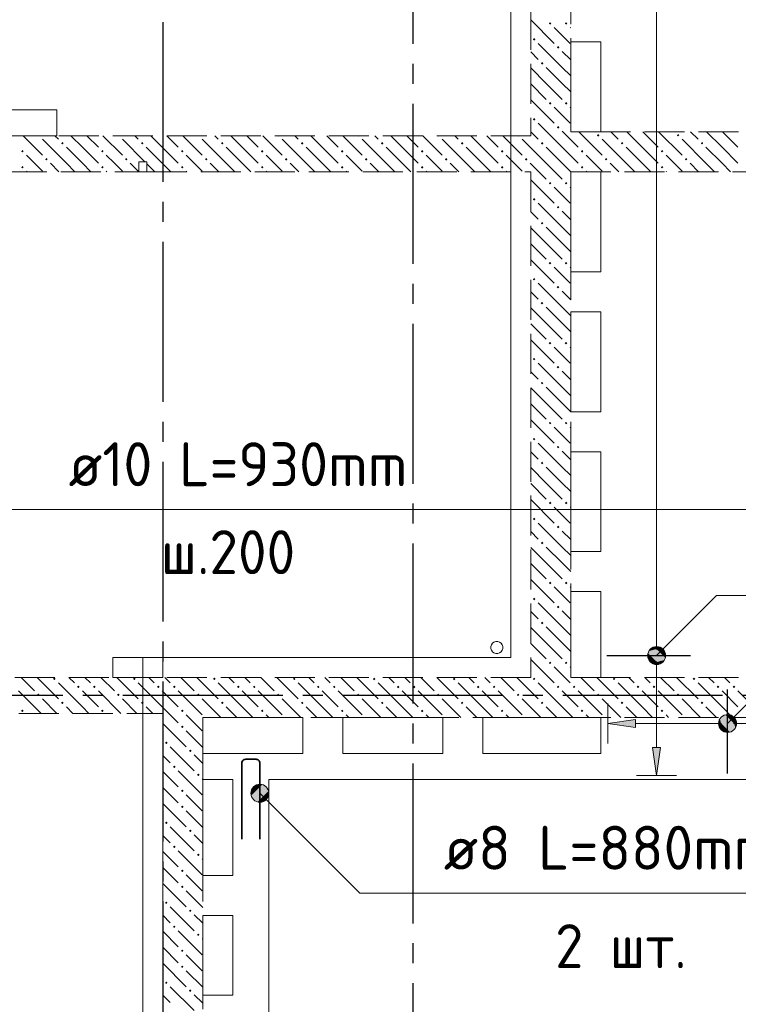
# Model space of a CAD drawing. Header units: millimetres. Extents: x 0 to 32559, y 0 to 42000.
# Tile 17 of 20: x 21108 to 24703, y 22085 to 27012. Entities that reach past the tile are written whole.
import ezdxf

# ---------------------------------------------------------------- set-up
doc = ezdxf.new("R2010")
doc.units = ezdxf.units.MM
doc.linetypes.add('______2', pattern=[270, 200, -70])
doc.linetypes.add('______5', pattern=[1100, 800, -100, 100, -100])
doc.layers.add('ЖБ Перекрытие верхний уровень', color=7, linetype='Continuous', lineweight=25, true_color=0xe0e0ff)
doc.layers.add('ЖБ Стена верхний уровень', color=7, linetype='Continuous', lineweight=25, true_color=0x006e00)
for name, color, linetype, lineweight in [('Обрамление П-обр. равн.', 7, 'Continuous', 25), ('Оси', 40, '______5', 18), ('Позиционная метка линия выноска', 7, 'Continuous', 13), ('Позиционная метка номер позиции', 7, 'Continuous', 13), ('Фиксатор', 7, 'Continuous', 25)]:
    doc.layers.add(name, color=color, linetype=linetype, lineweight=lineweight)
doc.styles.add('ISOCPEUR', font='txt')

msp = doc.modelspace()

# ---------------------------------------------------------------- hatches: boundary and pattern name
at = {"layer": 'ЖБ Стена верхний уровень', "linetype": 'Continuous', "lineweight": 18, "transparency": 33554687}
for points in [[(23754.4, 26993.1), (23760.9, 26999.6), (23767.4, 26993.1), (23760.9, 26986.6)], [(23834.5, 26993.1), (23840.9, 26999.6), (23847.4, 26993.1), (23840.9, 26986.6)], [(23674.5, 26913.1), (23681, 26919.6), (23687.5, 26913.1), (23681, 26906.6)], [(23794.5, 26873.1), (23801, 26879.6), (23807.5, 26873.1), (23801, 26866.6)], [(23714.5, 26793.1), (23721, 26799.6), (23727.4, 26793.1), (23721, 26786.6)], [(23754.4, 26593.1), (23760.9, 26599.6), (23767.4, 26593.1), (23760.9, 26586.6)], [(23834.5, 26593.1), (23840.9, 26599.6), (23847.4, 26593.1), (23840.9, 26586.6)], [(23674.5, 26513.1), (23681, 26519.6), (23687.5, 26513.1), (23681, 26506.6)], [(23794.5, 26473.1), (23801, 26479.6), (23807.5, 26473.1), (23801, 26466.6)], [(21204.3, 26430), (21201, 26426.6), (21197.6, 26430)], [(21604.3, 26430), (21601, 26426.6), (21597.6, 26430)], [(22004.3, 26430), (22001, 26426.6), (21997.6, 26430)], [(22404.3, 26430), (22401, 26426.6), (22397.6, 26430)], [(22804.3, 26430), (22801, 26426.6), (22797.6, 26430)], [(23204.3, 26430), (23201, 26426.6), (23197.6, 26430)], [(23604.3, 26430), (23601, 26426.6), (23597.6, 26430)], [(23994.5, 26433.1), (24001, 26439.6), (24007.5, 26433.1), (24001, 26426.6)], [(24394.5, 26433.1), (24401, 26439.6), (24407.5, 26433.1), (24401, 26426.6)], [(21114.5, 26353.1), (21121, 26359.6), (21127.4, 26353.1), (21121, 26346.6)], [(21314.5, 26393.1), (21321, 26399.6), (21327.4, 26393.1), (21321, 26386.6)], [(21514.5, 26353.1), (21521, 26359.6), (21527.4, 26353.1), (21521, 26346.6)], [(21714.5, 26393.1), (21721, 26399.6), (21727.4, 26393.1), (21721, 26386.6)], [(21914.5, 26353.1), (21921, 26359.6), (21927.4, 26353.1), (21921, 26346.6)], [(22114.5, 26393.1), (22121, 26399.6), (22127.4, 26393.1), (22121, 26386.6)], [(22314.5, 26353.1), (22321, 26359.6), (22327.4, 26353.1), (22321, 26346.6)], [(22514.5, 26393.1), (22521, 26399.6), (22527.4, 26393.1), (22521, 26386.6)], [(22714.5, 26353.1), (22721, 26359.6), (22727.4, 26353.1), (22721, 26346.6)], [(22914.5, 26393.1), (22921, 26399.6), (22927.4, 26393.1), (22921, 26386.6)], [(23114.5, 26353.1), (23121, 26359.6), (23127.4, 26353.1), (23121, 26346.6)], [(23314.5, 26393.1), (23321, 26399.6), (23327.4, 26393.1), (23321, 26386.6)], [(23514.5, 26353.1), (23521, 26359.6), (23527.4, 26353.1), (23521, 26346.6)], [(23714.5, 26393.1), (23721, 26399.6), (23727.4, 26393.1), (23721, 26386.6)], [(23914.5, 26353.1), (23921, 26359.6), (23927.4, 26353.1), (23921, 26346.6)], [(24114.5, 26393.1), (24121, 26399.6), (24127.4, 26393.1), (24121, 26386.6)], [(24314.5, 26353.1), (24321, 26359.6), (24327.4, 26353.1), (24321, 26346.6)], [(24514.5, 26393.1), (24521, 26399.6), (24527.4, 26393.1), (24521, 26386.6)], [(21234.5, 26313.1), (21240.9, 26319.6), (21247.4, 26313.1), (21240.9, 26306.6)], [(21634.5, 26313.1), (21640.9, 26319.6), (21647.4, 26313.1), (21640.9, 26306.6)], [(22034.5, 26313.1), (22040.9, 26319.6), (22047.4, 26313.1), (22040.9, 26306.6)], [(22434.5, 26313.1), (22440.9, 26319.6), (22447.4, 26313.1), (22440.9, 26306.6)], [(22834.5, 26313.1), (22840.9, 26319.6), (22847.4, 26313.1), (22840.9, 26306.6)], [(23234.5, 26313.1), (23240.9, 26319.6), (23247.4, 26313.1), (23240.9, 26306.6)], [(23634.5, 26313.1), (23640.9, 26319.6), (23647.4, 26313.1), (23640.9, 26306.6)], [(24034.5, 26313.1), (24040.9, 26319.6), (24047.4, 26313.1), (24040.9, 26306.6)], [(24434.5, 26313.1), (24440.9, 26319.6), (24447.4, 26313.1), (24440.9, 26306.6)], [(21114.5, 26273.1), (21121, 26279.6), (21127.4, 26273.1), (21121, 26266.6)], [(21514.5, 26273.1), (21521, 26279.6), (21527.4, 26273.1), (21521, 26266.6)], [(21914.5, 26273.1), (21921, 26279.6), (21927.4, 26273.1), (21921, 26266.6)], [(22314.5, 26273.1), (22321, 26279.6), (22327.4, 26273.1), (22321, 26266.6)], [(22714.5, 26273.1), (22721, 26279.6), (22727.4, 26273.1), (22721, 26266.6)], [(23114.5, 26273.1), (23121, 26279.6), (23127.4, 26273.1), (23121, 26266.6)], [(23514.5, 26273.1), (23521, 26279.6), (23527.4, 26273.1), (23521, 26266.6)], [(23914.5, 26273.1), (23921, 26279.6), (23927.4, 26273.1), (23921, 26266.6)], [(24314.5, 26273.1), (24321, 26279.6), (24327.4, 26273.1), (24321, 26266.6)], [(23754.4, 26193.1), (23760.9, 26199.6), (23767.4, 26193.1), (23760.9, 26186.6)], [(23834.5, 26193.1), (23840.9, 26199.6), (23847.4, 26193.1), (23840.9, 26186.6)], [(23674.5, 26113.1), (23681, 26119.6), (23687.5, 26113.1), (23681, 26106.6)], [(23794.5, 26073.1), (23801, 26079.6), (23807.5, 26073.1), (23801, 26066.6)], [(23714.5, 25993.1), (23721, 25999.6), (23727.4, 25993.1), (23721, 25986.6)], [(23754.4, 25793.1), (23760.9, 25799.6), (23767.4, 25793.1), (23760.9, 25786.6)], [(23834.5, 25793.1), (23840.9, 25799.6), (23847.4, 25793.1), (23840.9, 25786.6)], [(23674.5, 25713.1), (23681, 25719.6), (23687.5, 25713.1), (23681, 25706.6)], [(23794.5, 25673.1), (23801, 25679.6), (23807.5, 25673.1), (23801, 25666.6)], [(23714.5, 25593.1), (23721, 25599.6), (23727.4, 25593.1), (23721, 25586.6)], [(23754.4, 25393.1), (23760.9, 25399.6), (23767.4, 25393.1), (23760.9, 25386.6)], [(23834.5, 25393.1), (23840.9, 25399.6), (23847.4, 25393.1), (23840.9, 25386.6)], [(23674.5, 25313.1), (23681, 25319.6), (23687.5, 25313.1), (23681, 25306.6)], [(23794.5, 25273.1), (23801, 25279.6), (23807.5, 25273.1), (23801, 25266.6)], [(23714.5, 25193.1), (23721, 25199.6), (23727.4, 25193.1), (23721, 25186.6)], [(23754.4, 24993.1), (23760.9, 24999.6), (23767.4, 24993.1), (23760.9, 24986.6)], [(23834.5, 24993.1), (23840.9, 24999.6), (23847.4, 24993.1), (23840.9, 24986.6)], [(23674.5, 24913.1), (23681, 24919.6), (23687.5, 24913.1), (23681, 24906.6)], [(23794.5, 24873.1), (23801, 24879.6), (23807.5, 24873.1), (23801, 24866.6)], [(23714.5, 24793.1), (23721, 24799.6), (23727.4, 24793.1), (23721, 24786.6)], [(23754.4, 24593.1), (23760.9, 24599.6), (23767.4, 24593.1), (23760.9, 24586.6)], [(23834.5, 24593.1), (23840.9, 24599.6), (23847.4, 24593.1), (23840.9, 24586.6)], [(23674.5, 24513.1), (23681, 24519.6), (23687.5, 24513.1), (23681, 24506.6)], [(23794.5, 24473.1), (23801, 24479.6), (23807.5, 24473.1), (23801, 24466.6)], [(23714.5, 24393.1), (23721, 24399.6), (23727.4, 24393.1), (23721, 24386.6)], [(23754.4, 24193.1), (23760.9, 24199.6), (23767.4, 24193.1), (23760.9, 24186.6)], [(23834.5, 24193.1), (23840.9, 24199.6), (23847.4, 24193.1), (23840.9, 24186.6)], [(23674.5, 24113.1), (23681, 24119.6), (23687.5, 24113.1), (23681, 24106.6)], [(23794.5, 24073.1), (23801, 24079.6), (23807.5, 24073.1), (23801, 24066.6)], [(23714.5, 23993.1), (23721, 23999.6), (23727.4, 23993.1), (23721, 23986.6)], [(23754.4, 23793.1), (23760.9, 23799.6), (23767.4, 23793.1), (23760.9, 23786.6)], [(23834.5, 23793.1), (23840.9, 23799.6), (23847.4, 23793.1), (23840.9, 23786.6)], [(21274.5, 23713.1), (21281, 23719.6), (21287.5, 23713.1), (21281, 23706.6)], [(21674.5, 23713.1), (21681, 23719.6), (21687.5, 23713.1), (21681, 23706.6)], [(22074.5, 23713.1), (22081, 23719.6), (22087.5, 23713.1), (22081, 23706.6)], [(22474.5, 23713.1), (22481, 23719.6), (22487.5, 23713.1), (22481, 23706.6)], [(22874.5, 23713.1), (22881, 23719.6), (22887.5, 23713.1), (22881, 23706.6)], [(23274.5, 23713.1), (23281, 23719.6), (23287.5, 23713.1), (23281, 23706.6)], [(23674.5, 23713.1), (23681, 23719.6), (23687.5, 23713.1), (23681, 23706.6)], [(24074.5, 23713.1), (24081, 23719.6), (24087.5, 23713.1), (24081, 23706.6)], [(24474.5, 23713.1), (24481, 23719.6), (24487.5, 23713.1), (24481, 23706.6)], [(21394.5, 23673.1), (21401, 23679.6), (21407.5, 23673.1), (21401, 23666.6)], [(21474.5, 23673.1), (21481, 23679.6), (21487.5, 23673.1), (21481, 23666.6)], [(21794.5, 23673.1), (21801, 23679.6), (21807.5, 23673.1), (21801, 23666.6)], [(21874.5, 23673.1), (21881, 23679.6), (21887.5, 23673.1), (21881, 23666.6)], [(22194.5, 23673.1), (22201, 23679.6), (22207.5, 23673.1), (22201, 23666.6)], [(22274.5, 23673.1), (22281, 23679.6), (22287.5, 23673.1), (22281, 23666.6)], [(22594.5, 23673.1), (22601, 23679.6), (22607.5, 23673.1), (22601, 23666.6)], [(22674.5, 23673.1), (22681, 23679.6), (22687.5, 23673.1), (22681, 23666.6)], [(22994.5, 23673.1), (23001, 23679.6), (23007.5, 23673.1), (23001, 23666.6)], [(23074.5, 23673.1), (23081, 23679.6), (23087.5, 23673.1), (23081, 23666.6)], [(23394.5, 23673.1), (23401, 23679.6), (23407.5, 23673.1), (23401, 23666.6)], [(23474.5, 23673.1), (23481, 23679.6), (23487.5, 23673.1), (23481, 23666.6)], [(23794.5, 23673.1), (23801, 23679.6), (23807.5, 23673.1), (23801, 23666.6)], [(23874.5, 23673.1), (23881, 23679.6), (23887.5, 23673.1), (23881, 23666.6)], [(24194.5, 23673.1), (24201, 23679.6), (24207.5, 23673.1), (24201, 23666.6)], [(24274.5, 23673.1), (24281, 23679.6), (24287.5, 23673.1), (24281, 23666.6)], [(24594.5, 23673.1), (24601, 23679.6), (24607.5, 23673.1), (24601, 23666.6)], [(24674.5, 23673.1), (24681, 23679.6), (24687.5, 23673.1), (24681, 23666.6)], [(21194.5, 23633.1), (21201, 23639.6), (21207.5, 23633.1), (21201, 23626.6)], [(21314.5, 23593.1), (21321, 23599.6), (21327.4, 23593.1), (21321, 23586.6)], [(21594.5, 23633.1), (21601, 23639.6), (21607.5, 23633.1), (21601, 23626.6)], [(21714.5, 23593.1), (21721, 23599.6), (21727.4, 23593.1), (21721, 23586.6)], [(21994.5, 23633.1), (22001, 23639.6), (22007.5, 23633.1), (22001, 23626.6)], [(22114.5, 23593.1), (22121, 23599.6), (22127.4, 23593.1), (22121, 23586.6)], [(22394.5, 23633.1), (22401, 23639.6), (22407.5, 23633.1), (22401, 23626.6)], [(22514.5, 23593.1), (22521, 23599.6), (22527.4, 23593.1), (22521, 23586.6)], [(22794.5, 23633.1), (22801, 23639.6), (22807.5, 23633.1), (22801, 23626.6)], [(22914.5, 23593.1), (22921, 23599.6), (22927.4, 23593.1), (22921, 23586.6)], [(23194.5, 23633.1), (23201, 23639.6), (23207.5, 23633.1), (23201, 23626.6)], [(23314.5, 23593.1), (23321, 23599.6), (23327.4, 23593.1), (23321, 23586.6)], [(23594.5, 23633.1), (23601, 23639.6), (23607.5, 23633.1), (23601, 23626.6)], [(23714.5, 23593.1), (23721, 23599.6), (23727.4, 23593.1), (23721, 23586.6)], [(23994.5, 23633.1), (24001, 23639.6), (24007.5, 23633.1), (24001, 23626.6)], [(24114.5, 23593.1), (24121, 23599.6), (24127.4, 23593.1), (24121, 23586.6)], [(24394.5, 23633.1), (24401, 23639.6), (24407.5, 23633.1), (24401, 23626.6)], [(24514.5, 23593.1), (24521, 23599.6), (24527.4, 23593.1), (24521, 23586.6)], [(21114.5, 23553.1), (21121, 23559.6), (21127.4, 23553.1), (21121, 23546.6)], [(21514.5, 23553.1), (21521, 23559.6), (21527.4, 23553.1), (21521, 23546.6)], [(21914.5, 23553.1), (21921, 23559.6), (21927.4, 23553.1), (21921, 23546.6)], [(22314.5, 23553.1), (22321, 23559.6), (22327.4, 23553.1), (22321, 23546.6)], [(22714.5, 23553.1), (22721, 23559.6), (22727.4, 23553.1), (22721, 23546.6)], [(23114.5, 23553.1), (23121, 23559.6), (23127.4, 23553.1), (23121, 23546.6)], [(23514.5, 23553.1), (23521, 23559.6), (23527.4, 23553.1), (23521, 23546.6)], [(23914.5, 23553.1), (23921, 23559.6), (23927.4, 23553.1), (23921, 23546.6)], [(24314.5, 23553.1), (24321, 23559.6), (24327.4, 23553.1), (24321, 23546.6)], [(21914.5, 23473.1), (21921, 23479.6), (21927.4, 23473.1), (21921, 23466.6)], [(21834.5, 23393.1), (21840.9, 23399.6), (21847.4, 23393.1), (21840.9, 23386.6)], [(21954.4, 23353.1), (21960.9, 23359.6), (21967.4, 23353.1), (21960.9, 23346.6)], [(21874.5, 23273.1), (21881, 23279.6), (21887.5, 23273.1), (21881, 23266.6)], [(21994.5, 23233.1), (22001, 23239.6), (22007.5, 23233.1), (22001, 23226.6)], [(21914.5, 23153.1), (21921, 23159.6), (21927.4, 23153.1), (21921, 23146.6)], [(21914.5, 23073.1), (21921, 23079.6), (21927.4, 23073.1), (21921, 23066.6)], [(21834.5, 22993.1), (21840.9, 22999.6), (21847.4, 22993.1), (21840.9, 22986.6)], [(21954.4, 22953.1), (21960.9, 22959.6), (21967.4, 22953.1), (21960.9, 22946.6)], [(21874.5, 22873.1), (21881, 22879.6), (21887.5, 22873.1), (21881, 22866.6)], [(21994.5, 22833.1), (22001, 22839.6), (22007.5, 22833.1), (22001, 22826.6)], [(21914.5, 22753.1), (21921, 22759.6), (21927.4, 22753.1), (21921, 22746.6)], [(21914.5, 22673.1), (21921, 22679.6), (21927.4, 22673.1), (21921, 22666.6)], [(21834.5, 22593.1), (21840.9, 22599.6), (21847.4, 22593.1), (21840.9, 22586.6)], [(21954.4, 22553.1), (21960.9, 22559.6), (21967.4, 22553.1), (21960.9, 22546.6)], [(21874.5, 22473.1), (21881, 22479.6), (21887.5, 22473.1), (21881, 22466.6)], [(21994.5, 22433.1), (22001, 22439.6), (22007.5, 22433.1), (22001, 22426.6)], [(21914.5, 22353.1), (21921, 22359.6), (21927.4, 22353.1), (21921, 22346.6)], [(21914.5, 22273.1), (21921, 22279.6), (21927.4, 22273.1), (21921, 22266.6)], [(21834.5, 22193.1), (21840.9, 22199.6), (21847.4, 22193.1), (21840.9, 22186.6)], [(21954.4, 22153.1), (21960.9, 22159.6), (21967.4, 22153.1), (21960.9, 22146.6)]]:
    msp.add_hatch(color=7, dxfattribs=at).paths.add_polyline_path(points, flags=16)
at = {"layer": 'Обрамление П-обр. равн.', "linetype": 'Continuous', "lineweight": 13, "transparency": 33554687}
for points in [[(24249, 23830), (24339, 23830), (24332.7, 23852.5)], [(24249, 23830), (24332.7, 23852.5), (24255.3, 23852.5)], [(24255.3, 23852.5), (24332.7, 23852.5), (24316.5, 23868.7)], [(24255.3, 23852.5), (24316.5, 23868.7), (24271.5, 23868.7)], [(24271.5, 23868.7), (24316.5, 23868.7), (24294, 23875)], [(24255.3, 23807.5), (24339, 23830), (24249, 23830)], [(24255.3, 23807.5), (24332.7, 23807.5), (24339, 23830)], [(24271.5, 23791.3), (24332.7, 23807.5), (24255.3, 23807.5)], [(24271.5, 23791.3), (24316.5, 23791.3), (24332.7, 23807.5)], [(24316.5, 23791.3), (24271.5, 23791.3), (24294, 23785)], [(24610.3, 23467.5), (24610.3, 23512.5), (24604, 23490)], [(24610.3, 23512.5), (24626.5, 23451.3), (24626.5, 23528.7)], [(24610.3, 23512.5), (24610.3, 23467.5), (24626.5, 23451.3)], [(24626.5, 23528.7), (24649, 23445), (24649, 23535)], [(24626.5, 23528.7), (24626.5, 23451.3), (24649, 23445)], [(24649, 23535), (24649, 23445), (24671.5, 23451.3)], [(24649, 23535), (24671.5, 23451.3), (24671.5, 23528.7)], [(24671.5, 23528.7), (24671.5, 23451.3), (24687.7, 23467.5)], [(24671.5, 23528.7), (24687.7, 23467.5), (24687.7, 23512.5)], [(24687.7, 23512.5), (24687.7, 23467.5), (24694, 23490)]]:
    msp.add_hatch(color=7, dxfattribs=at).paths.add_polyline_path(points)
for points in [[(24189, 23470), (24049, 23490), (24189, 23510)], [(24314, 23370), (24294, 23230), (24274, 23370)]]:
    msp.add_hatch(color=7, dxfattribs=at).paths.add_polyline_path(points, flags=16)
at = {"layer": 'Позиционная метка номер позиции', "linetype": 'Continuous', "lineweight": 13, "transparency": 33554687}
for points in [[(24250.7, 23841.5), (24325.8, 23798.2), (24262.2, 23861.8)], [(24262.2, 23861.8), (24337.3, 23818.5), (24282.5, 23873.3)], [(24262.2, 23861.8), (24325.8, 23798.2), (24337.3, 23818.5)], [(24282.5, 23873.3), (24337.3, 23818.5), (24337.3, 23841.5)], [(24282.5, 23873.3), (24337.3, 23841.5), (24305.5, 23873.3)], [(24305.5, 23873.3), (24337.3, 23841.5), (24325.8, 23861.8)], [(24250.7, 23818.5), (24305.5, 23786.7), (24250.7, 23841.5)], [(24250.7, 23841.5), (24305.5, 23786.7), (24325.8, 23798.2)], [(24282.5, 23786.7), (24250.7, 23818.5), (24262.2, 23798.2)], [(24250.7, 23818.5), (24282.5, 23786.7), (24305.5, 23786.7)], [(24605.7, 23501.5), (24680.8, 23458.2), (24617.2, 23521.8)], [(24605.7, 23478.5), (24660.4, 23446.7), (24605.7, 23501.5)], [(24605.7, 23501.5), (24660.4, 23446.7), (24680.8, 23458.2)], [(24617.2, 23521.8), (24692.3, 23478.5), (24637.5, 23533.3)], [(24617.2, 23521.8), (24680.8, 23458.2), (24692.3, 23478.5)], [(24637.5, 23533.3), (24692.3, 23478.5), (24692.3, 23501.5)], [(24637.5, 23533.3), (24692.3, 23501.5), (24660.4, 23533.3)], [(24660.4, 23533.3), (24692.3, 23501.5), (24680.8, 23521.8)], [(24637.5, 23446.7), (24605.7, 23478.5), (24617.2, 23458.2)], [(24605.7, 23478.5), (24637.5, 23446.7), (24660.4, 23446.7)], [(22265.7, 23152.5), (22297.5, 23184.3), (22277.2, 23172.8)], [(22297.5, 23184.3), (22265.7, 23152.5), (22265.7, 23129.5)], [(22297.5, 23184.3), (22265.7, 23129.5), (22320.5, 23184.3)], [(22320.5, 23184.3), (22265.7, 23129.5), (22277.2, 23109.2)], [(22320.5, 23184.3), (22277.2, 23109.2), (22340.8, 23172.8)], [(22340.8, 23172.8), (22277.2, 23109.2), (22297.5, 23097.7)], [(22340.8, 23172.8), (22297.5, 23097.7), (22352.3, 23152.5)], [(22352.3, 23152.5), (22297.5, 23097.7), (22320.5, 23097.7)], [(22352.3, 23152.5), (22320.5, 23097.7), (22352.3, 23129.5)], [(22352.3, 23129.5), (22320.5, 23097.7), (22340.8, 23109.2)]]:
    msp.add_hatch(color=7, dxfattribs=at).paths.add_polyline_path(points)

# ---------------------------------------------------------------- linework, layer by layer
at = {"layer": 'ЖБ Перекрытие верхний уровень', "color": 7, "linetype": 'Continuous', "lineweight": 18, "transparency": 33554687}
for p, q in [((23864, 26450), (23864, 26900)), ((23864, 26900), (24014, 26900)), ((24014, 26900), (24014, 26450)), ((21294, 26560), (21044, 26560)), ((21294, 26430), (21294, 26560)), ((21044, 26430), (21294, 26430)), ((24014, 26450), (23864, 26450)), ((21744, 26300), (21704, 26300)), ((21704, 26300), (21704, 26250)), ((21744, 26250), (21744, 26300)), ((21704, 26250), (21744, 26250)), ((23864, 26250), (24014, 26250)), ((23864, 25750), (23864, 26250)), ((24014, 26250), (24014, 25750)), ((24014, 25750), (23864, 25750)), ((23864, 25050), (23864, 25550)), ((23864, 25550), (24014, 25550)), ((24014, 25550), (24014, 25050)), ((24014, 25050), (23864, 25050)), ((23864, 24850), (24014, 24850)), ((23864, 24350), (23864, 24850)), ((24014, 24850), (24014, 24350)), ((24014, 24350), (23864, 24350)), ((23864, 23720), (23864, 24150)), ((23864, 24150), (24014, 24150)), ((24014, 24150), (24014, 23720)), ((23480.3, 23897), (23472.6, 23891.4)), ((23489.3, 23899.9), (23480.3, 23897)), ((23498.7, 23899.9), (23489.3, 23899.9)), ((23507.7, 23897), (23498.7, 23899.9)), ((23515.4, 23891.4), (23507.7, 23897)), ((23467.1, 23883.7), (23464.1, 23874.7)), ((23464.1, 23874.7), (23464.1, 23865.3)), ((23464.1, 23865.3), (23467.1, 23856.3)), ((23472.6, 23891.4), (23467.1, 23883.7)), ((23467.1, 23856.3), (23472.6, 23848.6)), ((23472.6, 23848.6), (23480.3, 23843.1)), ((23507.7, 23843.1), (23515.4, 23848.6)), ((23521, 23883.7), (23515.4, 23891.4)), ((23515.4, 23848.6), (23521, 23856.3)), ((23523.9, 23874.7), (23521, 23883.7)), ((23521, 23856.3), (23523.9, 23865.3)), ((23523.9, 23865.3), (23523.9, 23874.7)), ((21824, 23820), (21574, 23820)), ((21574, 23820), (21574, 23720)), ((21824, 23720), (21824, 23820)), ((23480.3, 23843.1), (23489.3, 23840.1)), ((23489.3, 23840.1), (23498.7, 23840.1)), ((23498.7, 23840.1), (23507.7, 23843.1)), ((21574, 23720), (21824, 23720)), ((24014, 23720), (23864, 23720)), ((22024, 23340), (22024, 23520)), ((22024, 23520), (22524, 23520)), ((22524, 23520), (22524, 23340)), ((22724, 23340), (22724, 23520)), ((22724, 23520), (23224, 23520)), ((23224, 23520), (23224, 23340)), ((23424, 23520), (24014, 23520)), ((23424, 23340), (23424, 23520)), ((24014, 23520), (24014, 23340)), ((22524, 23340), (22024, 23340)), ((23224, 23340), (22724, 23340)), ((24014, 23340), (23424, 23340)), ((22024, 22730), (22024, 23210)), ((22024, 23210), (22174, 23210)), ((22174, 23210), (22174, 22730)), ((22354, 16930), (22354, 23210)), ((22354, 23210), (26324, 23210)), ((22174, 22730), (22024, 22730)), ((22024, 22130), (22024, 22530)), ((22024, 22530), (22174, 22530)), ((22174, 22530), (22174, 22130)), ((22174, 22130), (22024, 22130))]:
    msp.add_line(p, q, dxfattribs=at)
at = {"layer": 'ЖБ Стена верхний уровень', "color": 251, "linetype": '______2', "lineweight": 13, "true_color": 0x656565, "transparency": 33554687}
for p, q in [((23664, 31380), (23664, 26430)), ((23864, 26450), (23864, 31380)), ((23664, 26430), (21044, 26430)), ((26324, 26450), (23864, 26450)), ((21744, 26300), (21704, 26300)), ((21704, 26300), (21704, 26250)), ((21744, 26250), (21744, 26300)), ((21044, 26250), (21704, 26250)), ((21744, 26250), (23664, 26250)), ((23664, 26250), (23664, 23720)), ((23864, 23720), (23864, 26250)), ((23864, 26250), (26324, 26250)), ((21824, 23720), (16924, 23720)), ((23664, 23720), (21824, 23720)), ((26324, 23720), (23864, 23720)), ((16244, 23540), (21824, 23540)), ((21824, 23540), (21824, 23520)), ((21824, 23520), (21824, 17130)), ((22024, 16930), (22024, 23520)), ((22024, 23520), (23664, 23520)), ((23664, 23520), (23864, 23520)), ((23864, 23520), (26324, 23520))]:
    msp.add_line(p, q, dxfattribs=at)
at = {"layer": 'ЖБ Стена верхний уровень', "color": 9, "linetype": 'Continuous', "lineweight": 18, "true_color": 0xc7c7c7, "transparency": 33554687}
for p, q in [((23664, 27010.1), (23781, 26893.1)), ((23821, 26933.1), (23781, 26973.1)), ((23860.9, 26973.1), (23864, 26970.1)), ((23860.9, 26893.1), (23821, 26933.1)), ((23821, 26773.1), (23701, 26893.1)), ((23821, 26853.1), (23864, 26810.1)), ((23664, 26850.1), (23701, 26813.1)), ((23740.9, 26693.1), (23664, 26770.1)), ((23740.9, 26773.1), (23821, 26693.1)), ((23821, 26773.1), (23864, 26730.1)), ((23664, 26690.1), (23740.9, 26613.1)), ((23740.9, 26693.1), (23821, 26613.1)), ((23821, 26693.1), (23864, 26650.1)), ((23664, 26610.1), (23781, 26493.1)), ((23821, 26533.1), (23781, 26573.1)), ((23860.9, 26573.1), (23864, 26570.1)), ((23860.9, 26493.1), (23821, 26533.1)), ((23821, 26373.1), (23701, 26493.1)), ((21124.1, 26430), (21221, 26333.1)), ((21340.9, 26293.1), (21221, 26413.1)), ((21284.1, 26430), (21301, 26413.1)), ((21421, 26373.1), (21364.1, 26430)), ((21444.1, 26430), (21501, 26373.1)), ((21524.1, 26430), (21621, 26333.1)), ((21734.1, 26300), (21621, 26413.1)), ((21684.1, 26430), (21701, 26413.1)), ((21821, 26373.1), (21764.1, 26430)), ((21844.1, 26430), (21901, 26373.1)), ((21924.1, 26430), (22021, 26333.1)), ((22140.9, 26293.1), (22021, 26413.1)), ((22084.1, 26430), (22101, 26413.1)), ((22221, 26373.1), (22164.1, 26430)), ((22244.1, 26430), (22301, 26373.1)), ((22324.1, 26430), (22421, 26333.1)), ((22540.9, 26293.1), (22421, 26413.1)), ((22484.1, 26430), (22501, 26413.1)), ((22621, 26373.1), (22564.1, 26430)), ((22644.1, 26430), (22701, 26373.1)), ((22724.1, 26430), (22821, 26333.1)), ((22940.9, 26293.1), (22821, 26413.1)), ((22884.1, 26430), (22901, 26413.1)), ((23021, 26373.1), (22964.1, 26430)), ((23044.1, 26430), (23101, 26373.1)), ((23124.1, 26430), (23221, 26333.1)), ((23340.9, 26293.1), (23221, 26413.1)), ((23284.1, 26430), (23301, 26413.1)), ((23421, 26373.1), (23364.1, 26430)), ((23444.1, 26430), (23501, 26373.1)), ((23524.1, 26430), (23621, 26333.1)), ((23664, 26370.1), (23621, 26413.1)), ((23664, 26450.1), (23701, 26413.1)), ((23821, 26453.1), (23864, 26410.1)), ((23864, 26410.1), (23901, 26373.1)), ((23904.1, 26450), (24021, 26333.1)), ((24140.9, 26293.1), (24021, 26413.1)), ((24064.1, 26450), (24101, 26413.1)), ((24221, 26373.1), (24144.1, 26450)), ((24224.1, 26450), (24301, 26373.1)), ((24304.1, 26450), (24421, 26333.1)), ((24540.9, 26293.1), (24421, 26413.1)), ((24464.1, 26450), (24501, 26413.1)), ((24621, 26373.1), (24544.1, 26450)), ((24624.1, 26450), (24701, 26373.1)), ((21340.9, 26373.1), (21421, 26293.1)), ((21421, 26373.1), (21501, 26293.1)), ((21740.9, 26373.1), (21821, 26293.1)), ((21821, 26373.1), (21901, 26293.1)), ((22140.9, 26373.1), (22221, 26293.1)), ((22221, 26373.1), (22301, 26293.1)), ((22540.9, 26373.1), (22621, 26293.1)), ((22621, 26373.1), (22701, 26293.1)), ((22940.9, 26373.1), (23021, 26293.1)), ((23021, 26373.1), (23101, 26293.1)), ((23340.9, 26373.1), (23421, 26293.1)), ((23421, 26373.1), (23501, 26293.1)), ((23740.9, 26293.1), (23664, 26370.1)), ((23740.9, 26373.1), (23821, 26293.1)), ((23821, 26373.1), (23864, 26330.1)), ((24140.9, 26373.1), (24221, 26293.1)), ((24221, 26373.1), (24301, 26293.1)), ((24540.9, 26373.1), (24621, 26293.1)), ((24621, 26373.1), (24701, 26293.1)), ((21181, 26293.1), (21140.9, 26333.1)), ((21581, 26293.1), (21540.9, 26333.1)), ((21981, 26293.1), (21940.9, 26333.1)), ((22381, 26293.1), (22340.9, 26333.1)), ((22781, 26293.1), (22740.9, 26333.1)), ((23181, 26293.1), (23140.9, 26333.1)), ((23581, 26293.1), (23540.9, 26333.1)), ((23864, 26330.1), (23901, 26293.1)), ((23981, 26293.1), (23940.9, 26333.1)), ((24381, 26293.1), (24340.9, 26333.1)), ((21221, 26253.1), (21181, 26293.1)), ((21260.9, 26293.1), (21304.1, 26250)), ((21340.9, 26293.1), (21384.1, 26250)), ((21421, 26293.1), (21464.1, 26250)), ((21621, 26253.1), (21581, 26293.1)), ((21660.9, 26293.1), (21704, 26250.1)), ((21744, 26290.1), (21784.1, 26250)), ((21821, 26293.1), (21864.1, 26250)), ((22021, 26253.1), (21981, 26293.1)), ((22060.9, 26293.1), (22104.1, 26250)), ((22140.9, 26293.1), (22184.1, 26250)), ((22221, 26293.1), (22264.1, 26250)), ((22421, 26253.1), (22381, 26293.1)), ((22460.9, 26293.1), (22504.1, 26250)), ((22540.9, 26293.1), (22584.1, 26250)), ((22621, 26293.1), (22664.1, 26250)), ((22821, 26253.1), (22781, 26293.1)), ((22860.9, 26293.1), (22904.1, 26250)), ((22940.9, 26293.1), (22984.1, 26250)), ((23021, 26293.1), (23064.1, 26250)), ((23221, 26253.1), (23181, 26293.1)), ((23260.9, 26293.1), (23304.1, 26250)), ((23340.9, 26293.1), (23384.1, 26250)), ((23421, 26293.1), (23464.1, 26250)), ((23621, 26253.1), (23581, 26293.1)), ((23660.9, 26293.1), (23664, 26290.1)), ((23664, 26290.1), (23740.9, 26213.1)), ((23740.9, 26293.1), (23821, 26213.1)), ((23821, 26293.1), (23864, 26250.1)), ((24021, 26253.1), (23981, 26293.1)), ((24060.9, 26293.1), (24104.1, 26250)), ((24140.9, 26293.1), (24184.1, 26250)), ((24221, 26293.1), (24264.1, 26250)), ((24421, 26253.1), (24381, 26293.1)), ((24460.9, 26293.1), (24504.1, 26250)), ((24540.9, 26293.1), (24584.1, 26250)), ((24621, 26293.1), (24664.1, 26250)), ((21140.9, 26253.1), (21144.1, 26250)), ((21540.9, 26253.1), (21544.1, 26250)), ((21940.9, 26253.1), (21944.1, 26250)), ((22340.9, 26253.1), (22344.1, 26250)), ((22740.9, 26253.1), (22744.1, 26250)), ((23140.9, 26253.1), (23144.1, 26250)), ((23540.9, 26253.1), (23544.1, 26250)), ((23864, 26250.1), (23864.1, 26250)), ((23940.9, 26253.1), (23944.1, 26250)), ((24340.9, 26253.1), (24344.1, 26250)), ((23664, 26210.1), (23781, 26093.1)), ((23821, 26133.1), (23781, 26173.1)), ((23860.9, 26173.1), (23864, 26170.1)), ((23860.9, 26093.1), (23821, 26133.1)), ((23821, 25973.1), (23701, 26093.1)), ((23664, 26050.1), (23701, 26013.1)), ((23821, 26053.1), (23864, 26010.1)), ((23740.9, 25893.1), (23664, 25970.1)), ((23740.9, 25973.1), (23821, 25893.1)), ((23821, 25973.1), (23864, 25930.1)), ((23664, 25890.1), (23740.9, 25813.1)), ((23740.9, 25893.1), (23821, 25813.1)), ((23821, 25893.1), (23864, 25850.1)), ((23664, 25810.1), (23781, 25693.1)), ((23821, 25733.1), (23781, 25773.1)), ((23860.9, 25773.1), (23864, 25770.1)), ((23860.9, 25693.1), (23821, 25733.1)), ((23821, 25573.1), (23701, 25693.1)), ((23664, 25650.1), (23701, 25613.1)), ((23821, 25653.1), (23864, 25610.1)), ((23740.9, 25493.1), (23664, 25570.1)), ((23740.9, 25573.1), (23821, 25493.1)), ((23821, 25573.1), (23864, 25530.1)), ((23664, 25490.1), (23740.9, 25413.1)), ((23740.9, 25493.1), (23821, 25413.1)), ((23821, 25493.1), (23864, 25450.1)), ((23664, 25410.1), (23781, 25293.1)), ((23821, 25333.1), (23781, 25373.1)), ((23860.9, 25373.1), (23864, 25370.1)), ((23860.9, 25293.1), (23821, 25333.1)), ((23821, 25173.1), (23701, 25293.1)), ((23664, 25250.1), (23701, 25213.1)), ((23821, 25253.1), (23864, 25210.1)), ((23740.9, 25093.1), (23664, 25170.1)), ((23740.9, 25173.1), (23821, 25093.1)), ((23821, 25173.1), (23864, 25130.1)), ((23664, 25090.1), (23740.9, 25013.1)), ((23740.9, 25093.1), (23821, 25013.1)), ((23821, 25093.1), (23864, 25050.1)), ((23664, 25010.1), (23781, 24893.1)), ((23821, 24933.1), (23781, 24973.1)), ((23860.9, 24893.1), (23821, 24933.1)), ((23860.9, 24973.1), (23864, 24970.1)), ((23821, 24773.1), (23701, 24893.1)), ((23664, 24850.1), (23701, 24813.1)), ((23821, 24853.1), (23864, 24810.1)), ((23740.9, 24693.1), (23664, 24770.1)), ((23740.9, 24773.1), (23821, 24693.1)), ((23821, 24773.1), (23864, 24730.1)), ((23664, 24690.1), (23740.9, 24613.1)), ((23740.9, 24693.1), (23821, 24613.1)), ((23821, 24693.1), (23864, 24650.1)), ((23664, 24610.1), (23781, 24493.1)), ((23821, 24533.1), (23781, 24573.1)), ((23860.9, 24573.1), (23864, 24570.1)), ((23821, 24373.1), (23701, 24493.1)), ((23860.9, 24493.1), (23821, 24533.1)), ((23664, 24450.1), (23701, 24413.1)), ((23821, 24453.1), (23864, 24410.1)), ((23740.9, 24293.1), (23664, 24370.1)), ((23740.9, 24373.1), (23821, 24293.1)), ((23821, 24373.1), (23864, 24330.1)), ((23664, 24290.1), (23740.9, 24213.1)), ((23740.9, 24293.1), (23821, 24213.1)), ((23821, 24293.1), (23864, 24250.1)), ((23664, 24210.1), (23781, 24093.1)), ((23821, 24133.1), (23781, 24173.1)), ((23860.9, 24173.1), (23864, 24170.1)), ((23821, 23973.1), (23701, 24093.1)), ((23860.9, 24093.1), (23821, 24133.1)), ((23664, 24050.1), (23701, 24013.1)), ((23821, 24053.1), (23864, 24010.1)), ((23740.9, 23893.1), (23664, 23970.1)), ((23740.9, 23973.1), (23821, 23893.1)), ((23821, 23973.1), (23864, 23930.1)), ((23664, 23890.1), (23740.9, 23813.1)), ((23740.9, 23893.1), (23821, 23813.1)), ((23821, 23893.1), (23864, 23850.1)), ((23664, 23810.1), (23781, 23693.1)), ((23821, 23733.1), (23781, 23773.1)), ((23860.9, 23773.1), (23864, 23770.1)), ((21114.1, 23720), (21181, 23653.1)), ((21194.1, 23720), (21301, 23613.1)), ((21354.1, 23720), (21381, 23693.1)), ((21460.9, 23693.1), (21434.1, 23720)), ((21514.1, 23720), (21581, 23653.1)), ((21594.1, 23720), (21701, 23613.1)), ((21754.1, 23720), (21781, 23693.1)), ((21860.9, 23693.1), (21834.1, 23720)), ((21914.1, 23720), (21981, 23653.1)), ((21994.1, 23720), (22101, 23613.1)), ((22154.1, 23720), (22181, 23693.1)), ((22260.9, 23693.1), (22234.1, 23720)), ((22314.1, 23720), (22381, 23653.1)), ((22394.1, 23720), (22501, 23613.1)), ((22554.1, 23720), (22581, 23693.1)), ((22660.9, 23693.1), (22634.1, 23720)), ((22714.1, 23720), (22781, 23653.1)), ((22794.1, 23720), (22901, 23613.1)), ((22954.1, 23720), (22981, 23693.1)), ((23060.9, 23693.1), (23034.1, 23720)), ((23114.1, 23720), (23181, 23653.1)), ((23194.1, 23720), (23301, 23613.1)), ((23354.1, 23720), (23381, 23693.1)), ((23460.9, 23693.1), (23434.1, 23720)), ((23514.1, 23720), (23581, 23653.1)), ((23594.1, 23720), (23664, 23650.1)), ((23860.9, 23693.1), (23821, 23733.1)), ((23914.1, 23720), (23981, 23653.1)), ((23994.1, 23720), (24101, 23613.1)), ((24154.1, 23720), (24181, 23693.1)), ((24260.9, 23693.1), (24234.1, 23720)), ((24314.1, 23720), (24381, 23653.1)), ((24394.1, 23720), (24501, 23613.1)), ((24554.1, 23720), (24581, 23693.1)), ((24660.9, 23693.1), (24634.1, 23720)), ((21101, 23653.1), (21214.1, 23540)), ((21421, 23573.1), (21301, 23693.1)), ((21421, 23653.1), (21501, 23573.1)), ((21501, 23653.1), (21614.1, 23540)), ((21821, 23573.1), (21701, 23693.1)), ((21821, 23653.1), (21824, 23650.1)), ((21824, 23650.1), (21901, 23573.1)), ((21901, 23653.1), (22021, 23533.1)), ((22221, 23573.1), (22101, 23693.1)), ((22221, 23653.1), (22301, 23573.1)), ((22301, 23653.1), (22421, 23533.1)), ((22621, 23573.1), (22501, 23693.1)), ((22621, 23653.1), (22701, 23573.1)), ((22701, 23653.1), (22821, 23533.1)), ((23021, 23573.1), (22901, 23693.1)), ((23021, 23653.1), (23101, 23573.1)), ((23101, 23653.1), (23221, 23533.1)), ((23421, 23573.1), (23301, 23693.1)), ((23421, 23653.1), (23501, 23573.1)), ((23501, 23653.1), (23621, 23533.1)), ((23664, 23650.1), (23701, 23613.1)), ((23821, 23573.1), (23701, 23693.1)), ((23821, 23653.1), (23864, 23610.1)), ((23901, 23653.1), (24021, 23533.1)), ((24221, 23573.1), (24101, 23693.1)), ((24221, 23653.1), (24301, 23573.1)), ((24301, 23653.1), (24421, 23533.1)), ((24621, 23573.1), (24501, 23693.1)), ((24621, 23653.1), (24701, 23573.1)), ((24701, 23653.1), (24821, 23533.1)), ((21294.1, 23540), (21221, 23613.1)), ((21694.1, 23540), (21621, 23613.1)), ((22114.1, 23520), (22021, 23613.1)), ((22514.1, 23520), (22421, 23613.1)), ((22914.1, 23520), (22821, 23613.1)), ((23314.1, 23520), (23221, 23613.1)), ((23664, 23570.1), (23621, 23613.1)), ((23864, 23610.1), (23901, 23573.1)), ((24114.1, 23520), (24021, 23613.1)), ((24514.1, 23520), (24421, 23613.1)), ((21340.9, 23573.1), (21374.1, 23540)), ((21421, 23573.1), (21454.1, 23540)), ((21740.9, 23573.1), (21774.1, 23540)), ((21821, 23573.1), (21824, 23570.1)), ((21824, 23570.1), (21874.1, 23520)), ((22140.9, 23573.1), (22194.1, 23520)), ((22221, 23573.1), (22274.1, 23520)), ((22540.9, 23573.1), (22594.1, 23520)), ((22621, 23573.1), (22674.1, 23520)), ((22940.9, 23573.1), (22994.1, 23520)), ((23021, 23573.1), (23074.1, 23520)), ((23340.9, 23573.1), (23394.1, 23520)), ((23421, 23573.1), (23474.1, 23520)), ((23714.1, 23520), (23664, 23570.1)), ((23740.9, 23573.1), (23794.1, 23520)), ((23821, 23573.1), (23864, 23530.1)), ((24140.9, 23573.1), (24194.1, 23520)), ((24221, 23573.1), (24274.1, 23520)), ((24540.9, 23573.1), (24594.1, 23520)), ((24621, 23573.1), (24674.1, 23520)), ((21874.1, 23520), (21901, 23493.1)), ((21954.1, 23520), (21940.9, 23533.1)), ((21981, 23493.1), (21954.1, 23520)), ((22354.1, 23520), (22340.9, 23533.1)), ((22754.1, 23520), (22740.9, 23533.1)), ((23154.1, 23520), (23140.9, 23533.1)), ((23554.1, 23520), (23540.9, 23533.1)), ((23864, 23530.1), (23874.1, 23520)), ((23954.1, 23520), (23940.9, 23533.1)), ((24354.1, 23520), (24340.9, 23533.1)), ((21824, 23490.1), (21940.9, 23373.1)), ((21940.9, 23453.1), (22024, 23370.1)), ((22021, 23453.1), (21981, 23493.1)), ((21860.9, 23373.1), (21981, 23253.1)), ((21860.9, 23293.1), (21824, 23330.1)), ((21981, 23333.1), (22024, 23290.1)), ((21824, 23250.1), (21901, 23173.1)), ((21901, 23253.1), (22021, 23133.1)), ((22024, 23210.1), (22021, 23213.1)), ((21824, 23170.1), (21901, 23093.1)), ((21981, 23093.1), (21940.9, 23133.1)), ((21824, 23090.1), (21940.9, 22973.1)), ((22021, 23053.1), (21981, 23093.1)), ((21940.9, 23053.1), (22024, 22970.1)), ((21860.9, 22973.1), (21981, 22853.1)), ((21860.9, 22893.1), (21824, 22930.1)), ((21981, 22933.1), (22024, 22890.1)), ((21824, 22850.1), (21901, 22773.1)), ((21901, 22853.1), (22021, 22733.1)), ((22024, 22810.1), (22021, 22813.1)), ((21824, 22770.1), (21901, 22693.1)), ((21981, 22693.1), (21940.9, 22733.1)), ((21824, 22690.1), (21940.9, 22573.1)), ((22021, 22653.1), (21981, 22693.1)), ((21940.9, 22653.1), (22024, 22570.1)), ((21860.9, 22573.1), (21981, 22453.1)), ((21860.9, 22493.1), (21824, 22530.1)), ((21981, 22533.1), (22024, 22490.1)), ((21824, 22450.1), (21901, 22373.1)), ((21901, 22453.1), (22021, 22333.1)), ((21824, 22370.1), (21901, 22293.1)), ((22024, 22410.1), (22021, 22413.1)), ((21981, 22293.1), (21940.9, 22333.1)), ((21824, 22290.1), (21940.9, 22173.1)), ((22021, 22253.1), (21981, 22293.1)), ((21940.9, 22253.1), (22024, 22170.1)), ((21860.9, 22173.1), (21981, 22053.1)), ((21860.9, 22093.1), (21824, 22130.1)), ((21981, 22133.1), (22024, 22090.1))]:
    msp.add_line(p, q, dxfattribs=at)
at = {"layer": 'Обрамление П-обр. равн.', "color": 251, "linetype": 'Continuous', "lineweight": 13, "true_color": 0x494949, "transparency": 33554687}
for p, q in [((24294, 23860), (24294, 31690)), ((24249, 23830), (24249, 23830)), ((24294, 23370), (24294, 23800)), ((24339, 23830), (24339, 23830)), ((24049, 23490), (24049, 23590)), ((24049, 23490), (24189, 23510)), ((24189, 23510), (24189, 23470)), ((24649, 23535), (24649, 23535)), ((24189, 23470), (24049, 23490)), ((24049, 23490), (24049, 23390)), ((24049, 23490), (24049, 23490)), ((24189, 23490), (24619, 23490)), ((24679, 23490), (26109, 23490)), ((24649, 23445), (24649, 23445)), ((24294, 23230), (24274, 23370)), ((24274, 23370), (24314, 23370)), ((24314, 23370), (24294, 23230)), ((24294, 23230), (24194, 23230)), ((24294, 23230), (24394, 23230)), ((24294, 23230), (24294, 23230))]:
    msp.add_line(p, q, dxfattribs=at)
at = {"layer": 'Обрамление П-обр. равн.', "color": 7, "linetype": 'Continuous', "lineweight": 13, "transparency": 33554687}
for p, q in [((21222, 24560), (23264, 24560)), ((23209, 22641), (25031, 22641))]:
    msp.add_line(p, q, dxfattribs=at)
at = {"layer": 'Обрамление П-обр. равн.', "color": 7, "linetype": 'Continuous', "lineweight": 25, "transparency": 33554687}
for p, q in [((24044, 23830), (24464, 23830)), ((24649, 23240), (24649, 23660))]:
    msp.add_line(p, q, dxfattribs=at)
at = {"layer": 'Обрамление П-обр. равн.', "color": 7, "linetype": 'Continuous', "lineweight": 35, "transparency": 33554687}
msp.add_lwpolyline([(22219, 22911), (22219, 23291.9), (22219.5, 23295.4), (22220.7, 23299.1), (22222.6, 23302.4), (22224.9, 23305.1), (22227.6, 23307.4), (22230.9, 23309.3), (22234.6, 23310.5), (22238.1, 23311), (22289.9, 23311), (22293.4, 23310.5), (22297.1, 23309.3), (22300.4, 23307.4), (22303.1, 23305.1), (22305.4, 23302.4), (22307.3, 23299.1), (22308.5, 23295.4), (22309, 23291.9), (22309, 22911)], dxfattribs=at)
at = {"layer": 'Обрамление П-обр. равн.', "color": 251, "linetype": 'Continuous', "lineweight": 13, "true_color": 0x494949, "transparency": 33554687}
for centre in [(24294, 23830), (24649, 23490)]:
    msp.add_circle(centre, 45, dxfattribs=at)
at = {"layer": 'Оси', "color": 8, "linetype": '______5', "lineweight": -3, "transparency": 33554687}
for p, q in [((21824, 39100), (21824, 14930)), ((23074, 32090), (23074, 14930)), ((26824, 23630), (4600, 23630))]:
    msp.add_line(p, q, dxfattribs=at)
at = {"layer": 'Позиционная метка линия выноска', "color": 251, "linetype": 'Continuous', "lineweight": 13, "true_color": 0x494949, "transparency": 33554687}
msp.add_lwpolyline([(8974, 37870), (14983.8, 37870), (14983.8, 37510), (16083.8, 37510), (16083.8, 37870), (21724, 37870), (21724, 31280), (23564, 31280), (23564, 23820), (21724, 23820), (21724, 16980)], dxfattribs=at)
at = {"layer": 'Позиционная метка номер позиции', "color": 7, "linetype": 'Continuous', "lineweight": 13, "transparency": 33554687}
for p, q in [((24262.2, 23861.8), (24262.2, 23861.8)), ((24325.8, 23861.8), (24325.8, 23861.8)), ((24262.2, 23798.2), (24262.2, 23798.2)), ((24325.8, 23798.2), (24325.8, 23798.2)), ((24617.2, 23521.8), (24617.2, 23521.8)), ((24680.8, 23521.8), (24680.8, 23521.8)), ((24617.2, 23458.2), (24617.2, 23458.2)), ((24680.8, 23458.2), (24680.8, 23458.2)), ((22277.2, 23172.8), (22277.2, 23172.8)), ((22340.8, 23172.8), (22340.8, 23172.8)), ((22277.2, 23109.2), (22277.2, 23109.2)), ((22340.8, 23109.2), (22340.8, 23109.2))]:
    msp.add_line(p, q, dxfattribs=at)
for points in [[(24649, 23490), (24949, 23790), (24949, 24560), (21064, 24560)], [(24294, 23830), (24594, 24130), (24949, 24130), (24949, 24560), (21064, 24560)], [(22309, 23141), (22809, 22641), (25309, 22641)]]:
    msp.add_lwpolyline(points, dxfattribs=at)
for centre in [(24294, 23830), (24649, 23490), (22309, 23141)]:
    msp.add_circle(centre, 45, dxfattribs=at)

# ---------------------------------------------------------------- texts
at = {"layer": 'Обрамление П-обр. равн.', "color": 7, "linetype": 'Continuous', "lineweight": 13, "transparency": 33554687, "char_height": 220, "attachment_point": 7, "style": 'ISOCPEUR'}
for s, insert, width in [('\\W0.96;ø10 L=930mm ', (21352, 24677.3), 1996.291), ('\\W0.95;ш.200 ', (21814, 24237.3), 962.129), ('\\W0.98;ø8 L=880mm ', (23229, 22758.3), 1888.522)]:
    msp.add_mtext(s, dxfattribs=dict(at, insert=insert, width=width))
at = {"layer": 'Фиксатор', "color": 7, "linetype": 'Continuous', "lineweight": 25, "transparency": 33554687, "insert": (23786.2, 22266), "char_height": 220, "width": 851.602, "attachment_point": 7, "style": 'ISOCPEUR'}
msp.add_mtext('\\W0.94;2 шт.', dxfattribs=at)

doc.saveas('drawing.dxf')
